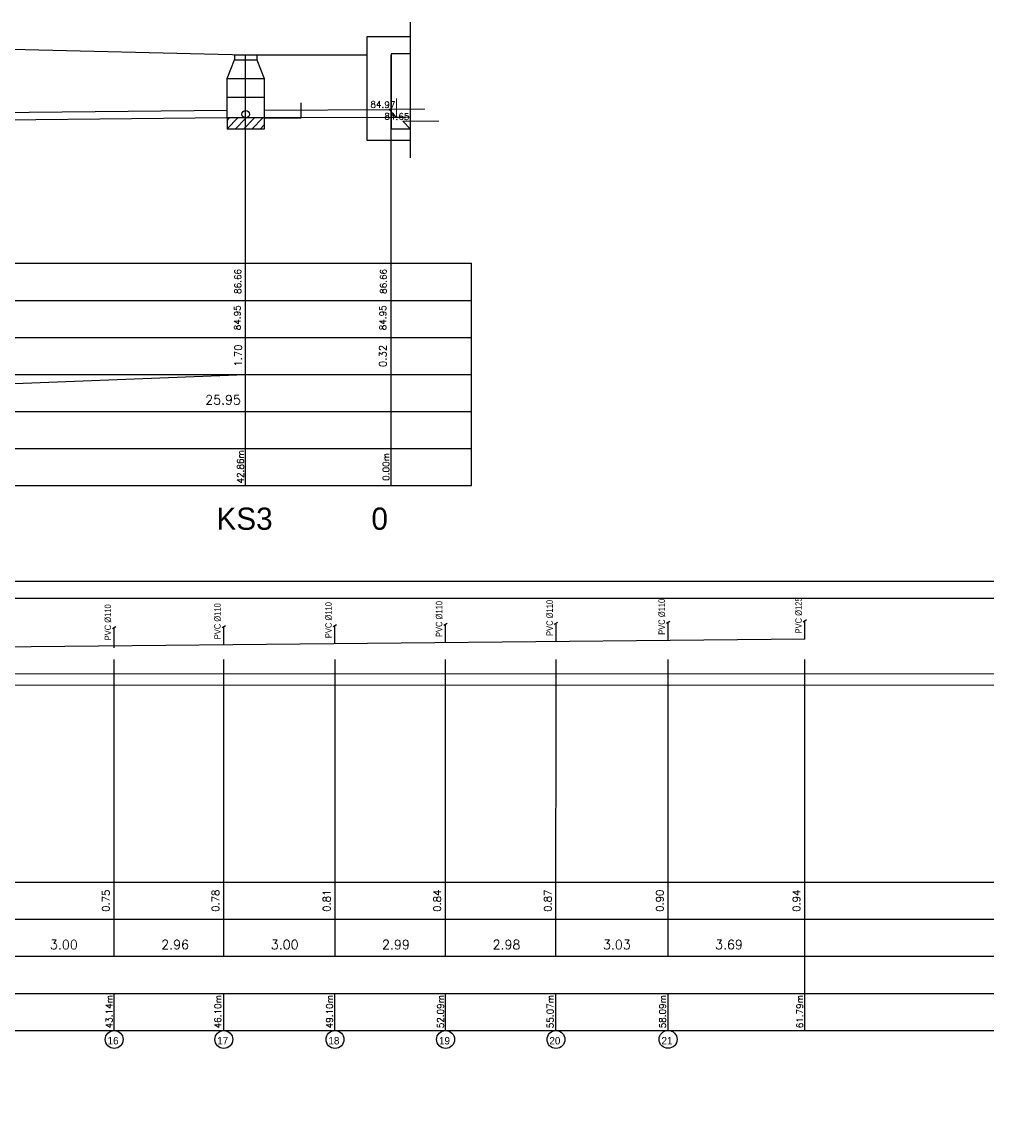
# Model space of a CAD drawing. Extents: x 480599 to 802090, y -87928 to 319597.
# Tile 7 of 50: x 582167 to 608212, y 14527 to 44313. Entities that reach past the tile are written whole.
import ezdxf
from ezdxf.enums import TextEntityAlignment as Align

# ---------------------------------------------------------------- set-up
doc = ezdxf.new("R2010")
doc.units = 0
doc.header["$MEASUREMENT"] = 0
doc.layers.get('0').update_dxf_attribs({"color": 252, "linetype": 'CONTINUOUS'})
doc.layers.get('Defpoints').update_dxf_attribs({"color": 252, "linetype": 'CONTINUOUS'})
for name, color, linetype in [('#_inne_budowlane', 252, 'CONTINUOUS'), ('#_inne_legenda', 21, 'CONTINUOUS'), ('#_ks_sanit_podposadzkowa', 32, 'CONTINUOUS'), ('Liczby', 2, 'CONTINUOUS'), ('Linie_odn', 7, 'CONTINUOUS'), ('Linie_tabeli', 7, 'CONTINUOUS'), ('Odcinki', 6, 'CONTINUOUS'), ('Ter_istn', 8, 'CONTINUOUS'), ('Wezly', 5, 'CONTINUOUS')]:
    doc.layers.add(name, color=color, linetype=linetype)
doc.layers.add('Koty wysokościowe', color=252, linetype='CONTINUOUS', lineweight=9)
doc.styles.add('JTJ', font='arial.ttf', dxfattribs={"height": 100})
doc.styles.add('JTJ_linie', font='txt')
doc.styles.add('ROMANS', font='romans')
doc.styles.get("Standard").update_dxf_attribs({"font": 'arial.ttf'})
doc.dimstyles.new('2 Bartek', dxfattribs={"dimtxt": 200, "dimasz": 50, "dimexe": 10, "dimexo": 30, "dimgap": 300, "dimtad": 1, "dimlfac": 0.001, "dimrnd": 0.1, "dimzin": 0, "dimdsep": 46, "dimtxsty": 'Standard', "dimblk": 'NONE', "dimcen": 1, "dimse1": 1, "dimse2": 1, "dimsd1": 1, "dimsd2": 1, "dimclrt": 2, "dimadec": 0, "dimazin": 0, "dimtfac": 1, "dimtix": 1, "dimtmove": 2, "dimatfit": 0, "dimfxl": 1, "dimtolj": 1, "dimtzin": 0, "dimarcsym": 0})
doc.dimstyles.new('darek', dxfattribs={"dimtxt": 20, "dimasz": 50, "dimexe": 10, "dimexo": 30, "dimgap": 300, "dimtad": 1, "dimlfac": 0.001, "dimrnd": 0.1, "dimzin": 0, "dimdsep": 46, "dimtxsty": 'Standard', "dimblk": 'NONE', "dimcen": 1, "dimse1": 1, "dimse2": 1, "dimsd1": 1, "dimsd2": 1, "dimclrt": 2, "dimadec": 0, "dimazin": 0, "dimtfac": 1, "dimtix": 1, "dimtmove": 2, "dimatfit": 0, "dimfxl": 10, "dimtolj": 1, "dimtzin": 0, "dimarcsym": 0})

# ---------------------------------------------------------------- blocks, each defined once
blk = doc.blocks.new('*D1072')
at = {"layer": 'Defpoints', "color": 0}
for p in [(592510, 41421), (592510, 41421), (592510, -43229)]:
    blk.add_point(p, dxfattribs=at)
at = {"layer": 'Liczby', "color": 2, "insert": (592286, 41766), "char_height": 175, "attachment_point": 5, "rotation": 359, "style": 'ROMANS'}
blk.add_mtext('\\A1;84.65', dxfattribs=at)
blk = doc.blocks.new('_None')
blk = doc.blocks.new('*D1073')
at = {"layer": 'Defpoints', "color": 0}
for p in [(592131, 41741), (592131, 41741), (592131, -43229)]:
    blk.add_point(p, dxfattribs=at)
at = {"layer": 'Liczby', "color": 2, "insert": (591907, 42086), "char_height": 175, "attachment_point": 5, "rotation": 359, "style": 'ROMANS'}
blk.add_mtext('\\A1;84.97', dxfattribs=at)
blk = doc.blocks.new('*D1085')
at = {"layer": 'Defpoints', "color": 0}
for p in [(588202, 41726), (588202, 41726), (588240, -43229)]:
    blk.add_point(p, dxfattribs=at)
at = {"layer": 'Liczby', "color": 2, "insert": (587978, 36333), "char_height": 175, "attachment_point": 5, "rotation": 90, "style": 'ROMANS'}
blk.add_mtext('\\A1;84.95', dxfattribs=at)
blk = doc.blocks.new('*D1086')
at = {"layer": 'Defpoints', "color": 0}
for p in [(588702, 43430), (588702, 43430), (588240, -43229)]:
    blk.add_point(p, dxfattribs=at)
at = {"layer": 'Liczby', "color": 2, "insert": (587991, 37314), "char_height": 175, "attachment_point": 5, "rotation": 90, "style": 'ROMANS'}
blk.add_mtext('\\A1;86.66', dxfattribs=at)
blk = doc.blocks.new('*D1087')
at = {"layer": 'Defpoints', "color": 0}
for p in [(588202, 43430), (588206, 43430), (588205, 41726)]:
    blk.add_point(p, dxfattribs=at)
at = {"layer": 'Liczby', "color": 2, "insert": (587999, 35312), "char_height": 200, "attachment_point": 5, "rotation": 90, "style": 'ROMANS'}
blk.add_mtext('\\A1;1.70', dxfattribs=at)
blk = doc.blocks.new('*D1091')
at = {"layer": 'Defpoints', "color": 0, "linetype": 'Continuous'}
for p in [(588202, 32199), (545346, 31804), (588202, 31804)]:
    blk.add_point(p, dxfattribs=at)
at = {"color": 2, "linetype": 'Continuous', "insert": (588062, 32310), "char_height": 175, "attachment_point": 5, "rotation": 90, "style": 'ROMANS'}
blk.add_mtext('\\A1;42.86m', dxfattribs=at)
blk = doc.blocks.new('*D1092')
at = {"layer": 'Defpoints', "color": 0, "linetype": 'Continuous'}
for p in [(562256, 33804), (588202, 33804), (588202, 31804)]:
    blk.add_point(p, dxfattribs=at)
at = {"color": 2, "linetype": 'Continuous', "insert": (587592, 34120), "char_height": 250, "attachment_point": 5, "style": 'ROMANS'}
blk.add_mtext('\\A1;25.95', dxfattribs=at)
blk = doc.blocks.new('*D1094')
at = {"layer": 'Defpoints', "color": 0}
for p in [(592131, 41726), (592131, 41726), (592168, -43229)]:
    blk.add_point(p, dxfattribs=at)
at = {"layer": 'Liczby', "color": 2, "insert": (591907, 36333), "char_height": 175, "attachment_point": 5, "rotation": 90, "style": 'ROMANS'}
blk.add_mtext('\\A1;84.95', dxfattribs=at)
blk = doc.blocks.new('*D1095')
at = {"layer": 'Defpoints', "color": 0}
for p in [(592631, 43430), (592631, 43430), (592169, -43229)]:
    blk.add_point(p, dxfattribs=at)
at = {"layer": 'Liczby', "color": 2, "insert": (591920, 37314), "char_height": 175, "attachment_point": 5, "rotation": 90, "style": 'ROMANS'}
blk.add_mtext('\\A1;86.66', dxfattribs=at)
blk = doc.blocks.new('*D1096')
at = {"layer": 'Defpoints', "color": 0}
for p in [(592131, 41741), (592280, 41741), (592131, 41421)]:
    blk.add_point(p, dxfattribs=at)
at = {"layer": 'Liczby', "color": 2, "insert": (591907, 35303), "char_height": 200, "attachment_point": 5, "rotation": 90, "style": 'ROMANS'}
blk.add_mtext('\\A1;0.32', dxfattribs=at)
blk = doc.blocks.new('*D1097')
at = {"layer": 'Defpoints', "color": 0, "linetype": 'Continuous'}
for p in [(592131, 32199), (592131, 31804), (592131, 31804)]:
    blk.add_point(p, dxfattribs=at)
at = {"color": 2, "linetype": 'Continuous', "insert": (591991, 32310), "char_height": 175, "attachment_point": 5, "rotation": 90, "style": 'ROMANS'}
blk.add_mtext('\\A1;0.00m', dxfattribs=at)
blk = doc.blocks.new('*D1148')
at = {"layer": 'Defpoints', "color": 0, "linetype": 'Continuous'}
for p in [(584653, 17500), (541513, 17103), (584653, 17103)]:
    blk.add_point(p, dxfattribs=at)
at = {"color": 2, "linetype": 'Continuous', "insert": (584519, 17609), "char_height": 175, "attachment_point": 5, "rotation": 90, "style": 'ROMANS'}
blk.add_mtext('\\A1;43.14m', dxfattribs=at)
blk = doc.blocks.new('*D1149')
at = {"layer": 'Defpoints', "color": 0, "linetype": 'Continuous'}
for p in [(581651, 19104), (584653, 19104), (584653, 17104)]:
    blk.add_point(p, dxfattribs=at)
at = {"color": 2, "linetype": 'Continuous', "insert": (583295, 19420), "char_height": 250, "attachment_point": 5, "style": 'ROMANS'}
blk.add_mtext('\\A1;3.00', dxfattribs=at)
blk = doc.blocks.new('*D1147')
at = {"layer": 'Defpoints', "color": 0}
for p in [(584651, 27473), (584803, 27473), (584654, 26721)]:
    blk.add_point(p, dxfattribs=at)
at = {"layer": 'Liczby', "color": 2, "insert": (584430, 20603), "char_height": 200, "attachment_point": 5, "rotation": 90, "style": 'ROMANS'}
blk.add_mtext('\\A1;0.75', dxfattribs=at)
blk = doc.blocks.new('*D1151')
at = {"layer": 'Defpoints', "color": 0, "linetype": 'Continuous'}
for p in [(587612, 17500), (541513, 17103), (587612, 17103)]:
    blk.add_point(p, dxfattribs=at)
at = {"color": 2, "linetype": 'Continuous', "insert": (587451, 17609), "char_height": 175, "attachment_point": 5, "rotation": 90, "style": 'ROMANS'}
blk.add_mtext('\\A1;46.10m', dxfattribs=at)
blk = doc.blocks.new('*D1152')
at = {"layer": 'Defpoints', "color": 0, "linetype": 'Continuous'}
for p in [(584653, 19104), (587612, 19104), (587612, 17104)]:
    blk.add_point(p, dxfattribs=at)
at = {"color": 2, "linetype": 'Continuous', "insert": (586297, 19420), "char_height": 250, "attachment_point": 5, "style": 'ROMANS'}
blk.add_mtext('\\A1;2.96', dxfattribs=at)
blk = doc.blocks.new('*D1150')
at = {"layer": 'Defpoints', "color": 0}
for p in [(587612, 27503), (587762, 27503), (587612, 26721)]:
    blk.add_point(p, dxfattribs=at)
at = {"layer": 'Liczby', "color": 2, "insert": (587389, 20603), "char_height": 200, "attachment_point": 5, "rotation": 90, "style": 'ROMANS'}
blk.add_mtext('\\A1;0.78', dxfattribs=at)
blk = doc.blocks.new('*D1154')
at = {"layer": 'Defpoints', "color": 0, "linetype": 'Continuous'}
for p in [(590614, 17500), (541513, 17103), (590614, 17103)]:
    blk.add_point(p, dxfattribs=at)
at = {"color": 2, "linetype": 'Continuous', "insert": (590465, 17609), "char_height": 175, "attachment_point": 5, "rotation": 90, "style": 'ROMANS'}
blk.add_mtext('\\A1;49.10m', dxfattribs=at)
blk = doc.blocks.new('*D1155')
at = {"layer": 'Defpoints', "color": 0, "linetype": 'Continuous'}
for p in [(587612, 19104), (590614, 19104), (590614, 17104)]:
    blk.add_point(p, dxfattribs=at)
at = {"color": 2, "linetype": 'Continuous', "insert": (589256, 19420), "char_height": 250, "attachment_point": 5, "style": 'ROMANS'}
blk.add_mtext('\\A1;3.00', dxfattribs=at)
blk = doc.blocks.new('*D1153')
at = {"layer": 'Defpoints', "color": 0}
for p in [(590610, 27533), (590763, 27533), (590614, 26721)]:
    blk.add_point(p, dxfattribs=at)
at = {"layer": 'Liczby', "color": 2, "insert": (590390, 20603), "char_height": 200, "attachment_point": 5, "rotation": 90, "style": 'ROMANS'}
blk.add_mtext('\\A1;0.81', dxfattribs=at)
blk = doc.blocks.new('*D1157')
at = {"layer": 'Defpoints', "color": 0, "linetype": 'Continuous'}
for p in [(593599, 17500), (541513, 17103), (593599, 17103)]:
    blk.add_point(p, dxfattribs=at)
at = {"color": 2, "linetype": 'Continuous', "insert": (593461, 17609), "char_height": 175, "attachment_point": 5, "rotation": 90, "style": 'ROMANS'}
blk.add_mtext('\\A1;52.09m', dxfattribs=at)
blk = doc.blocks.new('*D1158')
at = {"layer": 'Defpoints', "color": 0, "linetype": 'Continuous'}
for p in [(590614, 19104), (593599, 19104), (593599, 17104)]:
    blk.add_point(p, dxfattribs=at)
at = {"color": 2, "linetype": 'Continuous', "insert": (592258, 19420), "char_height": 250, "attachment_point": 5, "style": 'ROMANS'}
blk.add_mtext('\\A1;2.99', dxfattribs=at)
blk = doc.blocks.new('*D1156')
at = {"layer": 'Defpoints', "color": 0}
for p in [(593595, 27563), (593748, 27563), (593599, 26721)]:
    blk.add_point(p, dxfattribs=at)
at = {"layer": 'Liczby', "color": 2, "insert": (593375, 20603), "char_height": 200, "attachment_point": 5, "rotation": 90, "style": 'ROMANS'}
blk.add_mtext('\\A1;0.84', dxfattribs=at)
blk = doc.blocks.new('*D1160')
at = {"layer": 'Defpoints', "color": 0, "linetype": 'Continuous'}
for p in [(596579, 17500), (541513, 17104), (596579, 17104)]:
    blk.add_point(p, dxfattribs=at)
at = {"color": 2, "linetype": 'Continuous', "insert": (596423, 17611), "char_height": 175, "attachment_point": 5, "rotation": 90, "style": 'ROMANS'}
blk.add_mtext('\\A1;55.07m', dxfattribs=at)
blk = doc.blocks.new('*D1161')
at = {"layer": 'Defpoints', "color": 0, "linetype": 'Continuous'}
for p in [(593599, 19104), (596579, 19104), (596579, 17104)]:
    blk.add_point(p, dxfattribs=at)
at = {"color": 2, "linetype": 'Continuous', "insert": (595243, 19420), "char_height": 250, "attachment_point": 5, "style": 'ROMANS'}
blk.add_mtext('\\A1;2.98', dxfattribs=at)
blk = doc.blocks.new('*D1159')
at = {"layer": 'Defpoints', "color": 0}
for p in [(596580, 27593), (596729, 27593), (596580, 26721)]:
    blk.add_point(p, dxfattribs=at)
at = {"layer": 'Liczby', "color": 2, "insert": (596356, 20603), "char_height": 200, "attachment_point": 5, "rotation": 90, "style": 'ROMANS'}
blk.add_mtext('\\A1;0.87', dxfattribs=at)
blk = doc.blocks.new('*D1163')
at = {"layer": 'Defpoints', "color": 0, "linetype": 'Continuous'}
for p in [(599605, 17500), (541513, 17103), (599605, 17103)]:
    blk.add_point(p, dxfattribs=at)
at = {"color": 2, "linetype": 'Continuous', "insert": (599457, 17609), "char_height": 175, "attachment_point": 5, "rotation": 90, "style": 'ROMANS'}
blk.add_mtext('\\A1;58.09m', dxfattribs=at)
blk = doc.blocks.new('*D1164')
at = {"layer": 'Defpoints', "color": 0, "linetype": 'Continuous'}
for p in [(596579, 19104), (599605, 19104), (599605, 17104)]:
    blk.add_point(p, dxfattribs=at)
at = {"color": 2, "linetype": 'Continuous', "insert": (598223, 19420), "char_height": 250, "attachment_point": 5, "style": 'ROMANS'}
blk.add_mtext('\\A1;3.03', dxfattribs=at)
blk = doc.blocks.new('*D1162')
at = {"layer": 'Defpoints', "color": 0}
for p in [(599601, 27623), (599755, 27623), (599606, 26721)]:
    blk.add_point(p, dxfattribs=at)
at = {"layer": 'Liczby', "color": 2, "insert": (599382, 20603), "char_height": 200, "attachment_point": 5, "rotation": 90, "style": 'ROMANS'}
blk.add_mtext('\\A1;0.90', dxfattribs=at)
blk = doc.blocks.new('*D1166')
at = {"layer": 'Defpoints', "color": 0, "linetype": 'Continuous'}
for p in [(603299, 17420), (541513, 17104), (603299, 17104)]:
    blk.add_point(p, dxfattribs=at)
at = {"color": 2, "linetype": 'Continuous', "insert": (603159, 17611), "char_height": 175, "attachment_point": 5, "rotation": 90, "style": 'ROMANS'}
blk.add_mtext('\\A1;61.79m', dxfattribs=at)
blk = doc.blocks.new('*D1167')
at = {"layer": 'Defpoints', "color": 0, "linetype": 'Continuous'}
for p in [(599605, 19104), (603299, 19104), (603299, 17104)]:
    blk.add_point(p, dxfattribs=at)
at = {"color": 2, "linetype": 'Continuous', "insert": (601249, 19420), "char_height": 250, "attachment_point": 5, "style": 'ROMANS'}
blk.add_mtext('\\A1;3.69', dxfattribs=at)
blk = doc.blocks.new('*D1165')
at = {"layer": 'Defpoints', "color": 0}
for p in [(603299, 27660), (603448, 27660), (603299, 26721)]:
    blk.add_point(p, dxfattribs=at)
at = {"layer": 'Liczby', "color": 2, "insert": (603075, 20603), "char_height": 200, "attachment_point": 5, "rotation": 90, "style": 'ROMANS'}
blk.add_mtext('\\A1;0.94', dxfattribs=at)

msp = doc.modelspace()

# ---------------------------------------------------------------- hatches: boundary and pattern name
at = {"layer": 'Wezly'}
h = msp.add_hatch(dxfattribs=at)
h.set_pattern_fill('ANSI31', color=3, scale=50, style=0)
h.set_pattern_definition([(45, (813495.45, 93011.13), (-112.2532, 112.2532), [])])
h.paths.add_polyline_path([(587702.45, 41425.688), (588202.45, 41425.688), (588202.45, 41725.688), (587702.45, 41725.688)])
h.paths.add_polyline_path([(588702.45, 41425.688), (588702.45, 41725.688), (588202.45, 41725.688), (588202.45, 41425.688)])

# ---------------------------------------------------------------- linework, layer by layer
at = {"layer": '#_inne_budowlane', "flags": 128}
for points in [[(592654.015, 41121.107), (591481.02, 41121.107), (591481.02, 43924.565), (592654.015, 43924.565)], [(592654.015, 43453.985), (592131.02, 43453.985)], [(592131.02, 43453.985), (592131.02, 41421.478)], [(592654.015, 41421.478), (592131.02, 41421.478)], [(754295.199, 26414.893), (540863.303, 26421.487), (540863.303, 29224.945), (754295.199, 29224.945)], [(754295.199, 28754.364), (541513.303, 28754.364)], [(754295.199, 26715.264), (541513.303, 26721.857)]]:
    msp.add_lwpolyline(points, dxfattribs=at)
at = {"layer": '#_inne_legenda'}
for p, q in [((592654.015, 40646.242), (592654.015, 44312.6)), ((589702.728, 41725.69), (589702.728, 42129.484)), ((588702.728, 41725.69), (589702.728, 41725.69))]:
    msp.add_line(p, q, dxfattribs=at)
at = {"layer": '#_inne_legenda', "flags": 128}
for points in [[(584606.544, 27946.612), (584700.827, 28001.047)], [(587565.205, 27976.199), (587659.488, 28030.634)], [(590563.16, 28006.179), (590657.443, 28060.614)], [(593547.935, 28036.027), (593642.219, 28090.462)], [(596532.577, 28065.874), (596626.86, 28120.309)], [(599558.218, 28096.131), (599652.502, 28150.565)], [(603251.792, 28133.067), (603346.075, 28187.502)]]:
    msp.add_lwpolyline(points, dxfattribs=at)
at = {"layer": '#_ks_sanit_podposadzkowa'}
for p, q in [((592654.015, 41746.708), (592131.02, 41741.478)), ((603299.076, 27659.723), (541513.303, 27041.857))]:
    msp.add_line(p, q, dxfattribs=at)
at = {"layer": '#_ks_sanit_podposadzkowa', "flags": 128}
for points in [[(587612.485, 27502.855), (587612.485, 28003.497)], [(590610.44, 27532.835), (590610.44, 28033.476)], [(593595.216, 27562.684), (593595.216, 28063.325)], [(596579.857, 27592.53), (596579.857, 28093.171)], [(599605.499, 27622.787), (599605.499, 28123.428)], [(603299.072, 27659.723), (603299.072, 28160.365)], [(584653.824, 27424.668), (584653.824, 27973.909)]]:
    msp.add_lwpolyline(points, dxfattribs=at)
for p, q in [((588201.822, 31803.965), (588202.222, 43429.583)), ((592130.652, 31803.965), (592131.052, 43429.583)), ((584653.536, 19104.396), (584653.811, 27113.72)), ((587612.186, 19104.396), (587612.462, 27113.72)), ((590613.963, 19104.396), (590614.239, 27113.72)), ((593599.037, 19104.396), (593599.313, 27113.72)), ((596579.559, 19104.396), (596579.834, 27113.72)), ((599605.205, 19104.396), (599605.481, 27113.72)), ((603298.778, 18104.396), (603299.058, 27113.72)), ((584653.467, 17104.344), (584653.501, 18104.396)), ((587612.118, 17104.344), (587612.152, 18104.396)), ((590613.895, 17104.344), (590613.929, 18104.396)), ((593598.968, 17104.344), (593599.003, 18104.396)), ((596579.49, 17104.344), (596579.524, 18104.396)), ((599605.137, 17104.344), (599605.171, 18104.396)), ((603298.709, 17104.344), (603298.743, 18104.396))]:
    msp.add_line(p, q)
for centre in [(584653.467, 16859.541), (587612.117, 16859.439), (590613.894, 16859.336), (593598.968, 16859.233), (596579.49, 16859.131), (599605.137, 16862.49)]:
    msp.add_circle(centre, 241.906)
at = {"layer": 'Koty wysokościowe'}
for points in [[(592274.94, 42251.973), (592274.94, 41741.478), (592067.692, 41960.375), (593039.726, 41960.375)], [(592513.251, 41741.478), (592131.02, 41741.478)], [(592654.015, 41931.973), (592654.015, 41421.478), (592446.767, 41640.375), (593418.8, 41640.375)]]:
    msp.add_lwpolyline(points, dxfattribs=at)
at = {"layer": 'Linie_odn'}
msp.add_circle((588202.197, 41825.688), 100, dxfattribs=at)
at = {"layer": 'Linie_tabeli'}
for p, q in [((530896.645, 37804.016), (594300.76, 37804.016)), ((530896.645, 36804.016), (594300.76, 36804.016)), ((530896.645, 35804.016), (594300.76, 35804.016)), ((530896.645, 34804.016), (594300.76, 34804.016)), ((562255.909, 33803.965), (588201.822, 34803.965)), ((530896.645, 33804.016), (594300.76, 33804.016)), ((530896.645, 32804.016), (594300.76, 32804.016)), ((530896.645, 31804.016), (594300.76, 31804.016)), ((530896.645, 21104.396), (758296.446, 21104.396)), ((530896.645, 20104.396), (758296.446, 20104.396)), ((530896.645, 19104.396), (758296.446, 19104.396)), ((530896.645, 18104.396), (758296.446, 18104.396)), ((530896.645, 17104.396), (758296.446, 17104.396))]:
    msp.add_line(p, q, dxfattribs=at)
msp.add_lwpolyline([(594300.76, 31804.016), (594300.76, 37804.016)], dxfattribs=at)
at = {"layer": 'Odcinki', "color": 6, "flags": 128}
for points in [[(587702.419, 41925.688), (562755.289, 41671.251)], [(587702.419, 41725.688), (562755.289, 41471.251)], [(592131.02, 41941.478), (588702.728, 41925.69)], [(592131.02, 41741.478), (588702.728, 41725.69)]]:
    msp.add_lwpolyline(points, dxfattribs=at)
at = {"layer": 'Ter_istn'}
for p, q in [((562255.909, 44039.583), (588205.873, 43429.583)), ((588201.822, 43429.583), (591481.02, 43429.583))]:
    msp.add_line(p, q, dxfattribs=at)
at = {"layer": 'Wezly', "color": 3}
for p, q in [((587702.222, 42789.583), (587902.222, 43289.583)), ((587902.222, 43429.583), (588502.222, 43429.583)), ((587902.222, 43429.583), (587902.222, 43289.583)), ((587902.222, 43289.583), (588502.222, 43289.583)), ((588502.222, 43429.583), (588502.222, 43289.583)), ((588502.222, 43289.583), (588702.222, 42789.583)), ((587702.419, 41725.689), (587702.222, 42789.583)), ((587702.222, 42789.583), (588702.222, 42789.583)), ((587702.222, 42789.583), (588702.222, 42789.583)), ((587702.222, 42789.583), (588702.222, 42789.583)), ((588702.222, 42789.583), (588702.728, 41725.69)), ((587702.222, 42289.583), (588702.222, 42289.583)), ((588702.45, 41725.688), (587702.45, 41725.688)), ((587702.45, 41725.688), (587702.45, 41425.688)), ((588702.45, 41725.688), (588702.45, 41425.688)), ((588702.45, 41425.688), (587702.45, 41425.688))]:
    msp.add_line(p, q, dxfattribs=at)

# ---------------------------------------------------------------- texts
at = {"layer": '#_inne_legenda', "char_height": 175, "width": 2133.88011, "attachment_point": 1, "rotation": 90, "line_spacing_factor": 0.8, "style": 'JTJ'}
for s, insert in [('{\\W0.8;PVC %%C110}', (596319.869, 27748.593)), ('{\\W0.8;PVC %%C110}', (599345.511, 27778.85)), ('{\\W0.8;PVC %%C125}', (603039.084, 27815.786)), ('{\\W0.8;PVC %%C110}', (584393.836, 27629.331)), ('{\\W0.8;PVC %%C110}', (587352.497, 27658.918)), ('{\\W0.8;PVC %%C110}', (590350.453, 27688.898)), ('{\\W0.8;PVC %%C110}', (593335.228, 27718.746))]:
    msp.add_mtext(s, dxfattribs=dict(at, insert=insert))
at = {"layer": 'Liczby', "style": 'JTJ_linie'}
for s, height, p in [('KS3', 600, (588172.159, 30611.919)), ('0', 600, (591820.166, 30611.919)), ('16', 200, (584623.805, 16725.934)), ('17', 200, (587582.455, 16725.934)), ('18', 200, (590584.232, 16725.934)), ('19', 200, (593569.306, 16725.934)), ('20', 200, (596549.828, 16725.934)), ('21', 200, (599575.474, 16725.934))]:
    msp.add_text(s, height=height, dxfattribs=at).set_placement(p, align=Align.CENTER)

# ---------------------------------------------------------------- dimensions: what is measured, and where the dimension line sits
at = {"linetype": 'Continuous'}
for base, p1, p2, picture, middle in [((588201.822, 33803.965), (562255.909, 33803.965), (588201.822, 31803.913), '*D1092', (587591.996, 34119.671)), ((584653.467, 19104.396), (581651.083, 19104.396), (584653.467, 17104.293), '*D1149', (583294.985, 19420.102)), ((587612.118, 19104.396), (584653.467, 19104.396), (587612.118, 17104.293), '*D1152', (586297.369, 19420.102)), ((590613.895, 19104.396), (587612.186, 19104.396), (590613.895, 17104.293), '*D1155', (589256.088, 19420.102)), ((593598.968, 19104.396), (590613.895, 19104.396), (593598.968, 17104.293), '*D1158', (592257.797, 19420.102)), ((596579.49, 19104.396), (593598.968, 19104.396), (596579.49, 17104.293), '*D1161', (595242.87, 19420.102)), ((599605.137, 19104.396), (596579.49, 19104.396), (599605.137, 17104.293), '*D1164', (598223.392, 19420.102)), ((603298.709, 19104.396), (599605.137, 19104.396), (603298.709, 17104.293), '*D1167', (601249.039, 19420.102))]:
    dim = msp.add_linear_dim(base=base, p1=p1, p2=p2, dimstyle='2 Bartek', override={"dimtxt": 250, "dimrnd": 0.01, "dimpost": '', "dimtxsty": 'ROMANS'}, dxfattribs=at)
    dim.commit()
    dim.dimension.update_dxf_attribs({"geometry": picture, "text_midpoint": middle, "dimtype": 160})
for base, p1, p2, picture, middle in [((588201.822, 31804.016), (545345.569, 31804.016), (588201.822, 32199.311), '*D1091', (588062.443, 32310.238)), ((592130.652293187, 31804.01610085), (592130.652293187, 31804.01610085), (592130.652293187, 32199.311232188), '*D1097', (591990.625787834, 32310.238467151)), ((596579.49, 17104.451), (541512.936, 17104.451), (596579.49, 17499.691), '*D1160', (596422.8, 17610.673)), ((603298.72, 17104.451), (541512.936, 17104.451), (603298.72, 17419.892), '*D1166', (603159.466, 17610.673)), ((584653.467, 17102.931), (541512.936, 17102.931), (584653.467, 17499.691), '*D1148', (584518.614, 17609.153)), ((587612.118, 17102.931), (541512.936, 17102.931), (587612.118, 17499.691), '*D1151', (587450.548, 17609.153)), ((590613.895, 17102.931), (541512.936, 17102.931), (590613.895, 17499.691), '*D1154', (590464.666, 17609.153)), ((593598.968, 17102.931), (541512.936, 17102.931), (593598.968, 17499.691), '*D1157', (593461.447, 17609.153)), ((599605.137, 17102.931), (541512.936, 17102.931), (599605.137, 17499.691), '*D1163', (599457.428, 17609.153))]:
    dim = msp.add_linear_dim(base=base, p1=p1, p2=p2, dimstyle='2 Bartek', override={"dimtxt": 175, "dimrnd": 0.01, "dimpost": 'm', "dimtxsty": 'ROMANS'}, dxfattribs=at)
    dim.commit()
    dim.dimension.update_dxf_attribs({"geometry": picture, "text_midpoint": middle, "dimtype": 160, "text_rotation": 90})
at = {"layer": 'Liczby'}
for base, p1, p2, override, picture, middle in [((588205.873, 43429.583), (588205.473, 41725.688), (588201.822, 43429.583), {"dimtxt": 200, "dimrnd": 0.01, "dimtxsty": 'ROMANS'}, '*D1087', (587999.357, 35311.961)), ((588701.902, 43429.583), (588240.232, -43228.522), (588701.902, 43429.583), {"dimtxt": 175, "dimrnd": 0.01, "dimpost": '<>', "dimtxsty": 'ROMANS'}, '*D1086', (587990.929, 37313.743)), ((592630.733, 43429.583), (592169.063, -43228.522), (592630.733, 43429.583), {"dimtxt": 175, "dimrnd": 0.01, "dimpost": '<>', "dimtxsty": 'ROMANS'}, '*D1095', (591919.76, 37313.743)), ((588201.822, 41725.688), (588239.555, -43228.522), (588201.822, 41725.688), {"dimtxt": 175, "dimrnd": 0.01, "dimpost": '<>', "dimtxsty": 'ROMANS'}, '*D1085', (587977.832, 36332.749)), ((592280.045, 41741.478), (592131.02, 41421.478), (592130.652, 41741.478), {"dimtxt": 200, "dimrnd": 0.01, "dimtxsty": 'ROMANS'}, '*D1096', (591907.094, 35303.234)), ((592130.652, 41725.688), (592168.386, -43228.522), (592130.652, 41725.688), {"dimtxt": 175, "dimrnd": 0.01, "dimpost": '<>', "dimtxsty": 'ROMANS'}, '*D1094', (591906.662, 36332.749)), ((584802.86, 27473.236), (584653.834, 26721.483), (584650.609, 27473.236), {"dimtxt": 200, "dimrnd": 0.01, "dimtxsty": 'ROMANS'}, '*D1147', (584429.908, 20603.239)), ((587761.51, 27502.855), (587612.485, 26721.483), (587612.485, 27502.855), {"dimtxt": 200, "dimrnd": 0.01, "dimtxsty": 'ROMANS'}, '*D1150', (587388.559, 20603.239)), ((590763.287, 27532.835), (590614.262, 26721.483), (590610.44, 27532.835), {"dimtxt": 200, "dimrnd": 0.01, "dimtxsty": 'ROMANS'}, '*D1153', (590390.336, 20603.239)), ((593748.361, 27562.684), (593599.336, 26721.483), (593595.216, 27562.684), {"dimtxt": 200, "dimrnd": 0.01, "dimtxsty": 'ROMANS'}, '*D1156', (593375.41, 20603.239)), ((596728.883, 27592.53), (596579.857, 26721.483), (596579.857, 27592.53), {"dimtxt": 200, "dimrnd": 0.01, "dimtxsty": 'ROMANS'}, '*D1159', (596355.931, 20603.239)), ((599754.529, 27622.74), (599605.504, 26721.483), (599600.783, 27622.74), {"dimtxt": 200, "dimrnd": 0.01, "dimtxsty": 'ROMANS'}, '*D1162', (599381.578, 20603.239)), ((603448.102, 27659.723), (603299.076, 26721.483), (603299.072, 27659.723), {"dimtxt": 200, "dimrnd": 0.01, "dimtxsty": 'ROMANS'}, '*D1165', (603075.15, 20603.239))]:
    dim = msp.add_linear_dim(base=base, p1=p1, p2=p2, angle=90, dimstyle='darek', override=override, dxfattribs=at)
    dim.commit()
    dim.dimension.update_dxf_attribs({"geometry": picture, "text_midpoint": middle, "dimtype": 160})
for base, p1, p2, picture, middle in [((592131.02, 41741.478), (592131.02, -43228.522), (592131.02, 41741.478), '*D1073', (591907.03, 42085.703)), ((592510.094, 41421.478), (592510.094, -43228.522), (592510.094, 41421.478), '*D1072', (592286.104, 41765.703))]:
    dim = msp.add_linear_dim(base=base, p1=p1, p2=p2, angle=90, dimstyle='darek', override={"dimtxt": 175, "dimrnd": 0.01, "dimpost": '<>', "dimtxsty": 'ROMANS'}, dxfattribs=at)
    dim.commit()
    dim.dimension.update_dxf_attribs({"geometry": picture, "text_midpoint": middle, "dimtype": 160, "text_rotation": 359})

doc.saveas('drawing.dxf')
